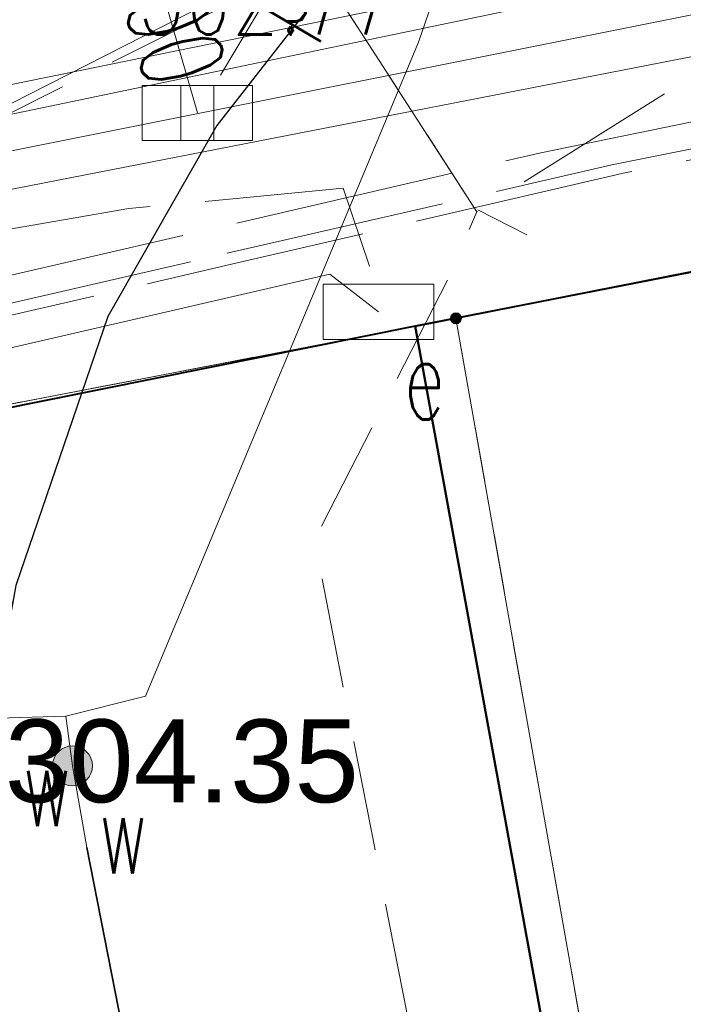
# Model space of a CAD drawing. Header units: metres. Extents: x 6567444 to 13135881, y 5574237 to 11149086.
# Tile 195 of 212: x 6567933 to 6567939, y 5574570 to 5574579. Entities that reach past the tile are written whole.
import ezdxf
from ezdxf.enums import TextEntityAlignment as Align

# ---------------------------------------------------------------- set-up
doc = ezdxf.new("R2010")
doc.units = ezdxf.units.M
for name, pattern in [('_MDCP$0$L_0_03', [1, 0.5, -0.5]), ('_MDCP$0$L_0_04', [1.5, 1, -0.5]), ('_MDCP$0$L_2_50', [2.5, 2, -0.5]), ('_MDCP$1$L_0_06', [2, 1.5, -0.5]), ('GE.I.6640.1.468.2024_MDCP_dodatkowe pomiary_12.03.2026$0$L_0_03', [1, 0.5, -0.5]), ('GE.I.6640.1.468.2024_MDCP_dodatkowe pomiary_12.03.2026$0$L_0_04', [1.5, 1, -0.5]), ('GE.I.6640.1.468.2024_MDCP_dodatkowe pomiary_12.03.2026$0$L_0_06', [2, 1.5, -0.5]), ('GE.I.6640.1.468.2024_MDCP_dodatkowe pomiary_12.03.2026$0$L_2_50', [2.5, 2, -0.5])]:
    doc.linetypes.add(name, pattern=pattern)
for name, color, linetype, lineweight in [('_MDCP$0$EGB_DzialkaEwidencyjna', 7, 'Continuous', 18), ('_MDCP$0$EGB_Klasouzytek', 92, 'Continuous', 18), ('_MDCP$0$EGB_KonturUzytkuGruntowego', 92, 'Continuous', 18), ('_MDCP$0$EGB_PunktGraniczny', 7, 'Continuous', 18), ('_MDCP$0$GES_PrzewodElektroenergetyczny', 1, 'Continuous', 18), ('_MDCP$0$GES_PrzewodElektroenergetyczny_Projektowany', 7, 'Continuous', 18), ('_MDCP$0$GES_PrzewodKanalizacyjny_Projektowany', 7, 'Continuous', 18), ('_MDCP$0$GES_PrzewodTelekomunikacyjny', 30, 'Continuous', 18), ('_MDCP$0$GES_Rzedna', 7, 'Continuous', 18), ('_MDCP$0$GES_UrzadzeniaSiecElektroenergetyczna_P', 7, 'Continuous', 18), ('_MDCP$0$GES_UrzadzeniaSiecKanalizacyjna_P', 7, 'Continuous', 18), ('_MDCP$0$GES_UrzadzeniaSiecWodociagowa_P', 7, 'Continuous', 18), ('_MDCP$0$GES_UrzadzeniaTowarzyszczaceLiniowe', 7, 'Continuous', 18), ('_MDCP$0$MP_LINIE_REGULAC', 135, 'Continuous', 40), ('_MDCP$0$OT_Budowle', 7, 'Continuous', 18), ('_MDCP$0$OT_Komunikacja', 7, 'Continuous', 18), ('_MDCP$0$OTRS', 7, 'Continuous', 13), ('_MDCP$0$OTRS_O', 7, 'Continuous', 20), ('_MDCP$1$GES_PrzewodKanalizacyjny', 36, 'Continuous', 18), ('_MDCP$1$GES_PrzewodWodociagowy', 5, 'Continuous', 18), ('GE.I.6640.1.468.2024_MDCP_dodatkowe pomiary_12.03.2026$0$EGB_DzialkaEwidencyjna', 7, 'Continuous', 18), ('GE.I.6640.1.468.2024_MDCP_dodatkowe pomiary_12.03.2026$0$EGB_Klasouzytek', 92, 'Continuous', 18), ('GE.I.6640.1.468.2024_MDCP_dodatkowe pomiary_12.03.2026$0$EGB_KonturUzytkuGruntowego', 92, 'Continuous', 18), ('GE.I.6640.1.468.2024_MDCP_dodatkowe pomiary_12.03.2026$0$EGB_PunktGraniczny', 7, 'Continuous', 18), ('GE.I.6640.1.468.2024_MDCP_dodatkowe pomiary_12.03.2026$0$GES_PrzewodElektroenergetyczny', 1, 'Continuous', 18), ('GE.I.6640.1.468.2024_MDCP_dodatkowe pomiary_12.03.2026$0$GES_PrzewodElektroenergetyczny_Projektowany', 7, 'Continuous', 18), ('GE.I.6640.1.468.2024_MDCP_dodatkowe pomiary_12.03.2026$0$GES_PrzewodKanalizacyjny', 36, 'Continuous', 18), ('GE.I.6640.1.468.2024_MDCP_dodatkowe pomiary_12.03.2026$0$GES_PrzewodKanalizacyjny_Projektowany', 7, 'Continuous', 18), ('GE.I.6640.1.468.2024_MDCP_dodatkowe pomiary_12.03.2026$0$GES_PrzewodTelekomunikacyjny', 30, 'Continuous', 18), ('GE.I.6640.1.468.2024_MDCP_dodatkowe pomiary_12.03.2026$0$GES_PrzewodWodociagowy', 5, 'Continuous', 18), ('GE.I.6640.1.468.2024_MDCP_dodatkowe pomiary_12.03.2026$0$GES_Rzedna', 7, 'Continuous', 18), ('GE.I.6640.1.468.2024_MDCP_dodatkowe pomiary_12.03.2026$0$GES_UrzadzeniaSiecElektroenergetyczna_P', 7, 'Continuous', 18), ('GE.I.6640.1.468.2024_MDCP_dodatkowe pomiary_12.03.2026$0$GES_UrzadzeniaSiecKanalizacyjna_P', 7, 'Continuous', 18), ('GE.I.6640.1.468.2024_MDCP_dodatkowe pomiary_12.03.2026$0$GES_UrzadzeniaSiecWodociagowa_P', 7, 'Continuous', 18), ('GE.I.6640.1.468.2024_MDCP_dodatkowe pomiary_12.03.2026$0$GES_UrzadzeniaTowarzyszczaceLiniowe', 7, 'Continuous', 18), ('GE.I.6640.1.468.2024_MDCP_dodatkowe pomiary_12.03.2026$0$MP_LINIE_REGULAC', 135, 'Continuous', 40), ('GE.I.6640.1.468.2024_MDCP_dodatkowe pomiary_12.03.2026$0$OT_Budowle', 7, 'Continuous', 18), ('GE.I.6640.1.468.2024_MDCP_dodatkowe pomiary_12.03.2026$0$OT_Komunikacja', 7, 'Continuous', 18), ('GE.I.6640.1.468.2024_MDCP_dodatkowe pomiary_12.03.2026$0$OTRS', 7, 'Continuous', 13), ('GE.I.6640.1.468.2024_MDCP_dodatkowe pomiary_12.03.2026$0$OTRS_O', 7, 'Continuous', 20)]:
    doc.layers.add(name, color=color, linetype=linetype, lineweight=lineweight)
doc.styles.add('_MDCP$0$BDOT', font='arial.ttf', dxfattribs={"width": 0.9})
doc.styles.add('_MDCP$0$STANDARD', font='simplex.shx')
doc.styles.add('GE.I.6640.1.468.2024_MDCP_dodatkowe pomiary_12.03.2026$0$BDOT', font='arial.ttf', dxfattribs={"width": 0.9})
doc.styles.add('GE.I.6640.1.468.2024_MDCP_dodatkowe pomiary_12.03.2026$0$STANDARD', font='simplex.shx')
doc.linetypes.add('_MDCP$0$MPSTO', pattern='A,5,[38,msgB.shx,S=0.1,R=180,X=0,Y=0],5', length=10)
doc.linetypes.add('GE.I.6640.1.468.2024_MDCP_dodatkowe pomiary_12.03.2026$0$MPSTO', pattern='A,5,[38,msgB.shx,S=0.1,R=180,X=0,Y=0],5', length=10)

# ---------------------------------------------------------------- blocks, each defined once
blk = doc.blocks.new('_MDCP$0$L_0_02_2')
at = {"color": 0}
blk.add_point((0, 0), dxfattribs=at)
blk = doc.blocks.new('_MDCP$0$L_0_02_1')
at = {"color": 0}
blk.add_point((0, 0), dxfattribs=at)
blk = doc.blocks.new('_MDCP$0$L_0_29_1')
at = {"color": 0, "linetype": 'Continuous', "lineweight": 13, "flags": 128}
blk.add_lwpolyline([(0, -0.5), (0, 0.5)], dxfattribs=at)
blk = doc.blocks.new('_MDCP$0$EGPG_N')
at = {"linetype": 'Continuous', "lineweight": 13}
blk.add_hatch(color=0, dxfattribs=at).paths.add_polyline_path([(0, -0.1, 1), (0, 0.1, 1)])
at = {"color": 0, "linetype": 'Continuous', "lineweight": 13}
blk.add_circle((0, 0), 0.1, dxfattribs=at)
blk = doc.blocks.new('_MDCP$0$other_SUES')
at = {"color": 0, "linetype": 'Continuous', "lineweight": 18, "flags": 128}
blk.add_lwpolyline([(1, 0.5), (1, -0.5), (-1, -0.5), (-1, 0.5)], close=True, dxfattribs=at)
blk = doc.blocks.new('_MDCP$0$other_SUKK')
at = {"color": 0, "linetype": 'Continuous', "lineweight": 18, "flags": 128}
blk.add_lwpolyline([(1, 0.5), (1, -0.5), (-1, -0.5), (-1, 0.5), (1, 0.5)], close=True, dxfattribs=at)
for points in [[(-0.3, 0.5), (-0.3, -0.5)], [(0.3, 0.5), (0.3, -0.5)]]:
    blk.add_lwpolyline(points, dxfattribs=at)
blk = doc.blocks.new('_MDCP$0$other_SUWW')
at = {"linetype": 'Continuous', "lineweight": 18}
blk.add_hatch(color=0, dxfattribs=at).paths.add_polyline_path([(0, -0.361, 1), (0, 0.361, 1)])
at = {"color": 0, "linetype": 'Continuous', "lineweight": 18}
blk.add_circle((0, 0), 0.361, dxfattribs=at)
blk = doc.blocks.new('_MDCP$0$OTRS')
at = {"layer": '_MDCP$0$OTRS', "color": 0, "lineweight": -3, "const_width": 0.09}
blk.add_lwpolyline([(-0.045, 0, 1), (0.045, 0, 1)], format="xyb", close=True, dxfattribs=at)
at = {"layer": '_MDCP$0$OTRS_O', "color": 0, "style": '_MDCP$0$BDOT'}
blk.add_attdef('RZEDNA', (0.514, 0.515), '', height=1.5, dxfattribs=at)
blk = doc.blocks.new('_MDCP')
at = {"layer": '_MDCP$0$EGB_DzialkaEwidencyjna', "linetype": 'CONTINUOUS', "lineweight": 18}
for p, q in [((6567944.0992, 5574577.571), (6567942.63, 5574577.28)), ((6567942.63, 5574577.28), (6567937.22, 5574576.21)), ((6567870.09, 5574563.29), (6567937.22, 5574576.21)), ((6567937.22, 5574576.21), (6567953.2, 5574485.85)), ((6567921.55, 5574569.11), (6567849.51, 5574552.26)), ((6567946.41, 5574443.1), (6567921.55, 5574569.11)), ((6567848.19, 5574557.83), (6567870.09, 5574563.29)), ((6567849.51, 5574552.26), (6567848.19, 5574557.83)), ((6567953.2, 5574485.85), (6567954.34, 5574479.4)), ((6567954.34, 5574479.4), (6567964.63, 5574421.22)), ((6567945.87, 5574426.93), (6567946.41, 5574443.1)), ((6567941.78, 5574411.28), (6567945.87, 5574426.93)), ((6567964.63, 5574421.22), (6567961.98, 5574385.01)), ((6567926.87, 5574389.48), (6567941.78, 5574411.28)), ((6567903.73, 5574376.76), (6567926.87, 5574389.48)), ((6567961.98, 5574385.01), (6567940.38, 5574379.35)), ((6567940.38, 5574379.35), (6567927.03, 5574350.99)), ((6567864.17, 5574367.81), (6567903.73, 5574376.76)), ((6567869.98, 5574345.11), (6567864.17, 5574367.81)), ((6567921.32, 5574359.06), (6567869.98, 5574345.11)), ((6567923.464, 5574348.631), (6567921.32, 5574359.06)), ((6567927.03, 5574350.99), (6567923.464, 5574348.631))]:
    blk.add_line(p, q, dxfattribs=at)
at = {"layer": '_MDCP$0$EGB_Klasouzytek', "lineweight": 18}
for points in [[(6567944.0992, 5574577.571), (6567942.63, 5574577.28), (6567937.22, 5574576.21), (6567870.09, 5574563.29), (6567848.19, 5574557.83)], [(6567922.9888, 5574350.9425), (6567921.32, 5574359.06), (6567869.98, 5574345.11), (6567864.17, 5574367.81), (6567903.73, 5574376.76), (6567926.87, 5574389.48), (6567941.78, 5574411.28), (6567945.87, 5574426.93), (6567946.41, 5574443.1), (6567921.55, 5574569.11), (6567849.51, 5574552.26), (6567848.19, 5574557.83), (6567870.09, 5574563.29), (6567937.22, 5574576.21)], [(6567937.22, 5574576.21), (6567953.2, 5574485.85), (6567954.34, 5574479.4), (6567964.63, 5574421.22), (6567961.98, 5574385.01), (6567940.38, 5574379.35), (6567928.5946, 5574354.3138)]]:
    blk.add_lwpolyline(points, dxfattribs=at)
at = {"layer": '_MDCP$0$EGB_KonturUzytkuGruntowego', "linetype": '_MDCP$0$L_0_03', "lineweight": 18}
for points in [[(6567944.0992, 5574577.571), (6567942.63, 5574577.28), (6567937.22, 5574576.21), (6567870.09, 5574563.29), (6567848.19, 5574557.83), (6567841.64, 5574556.2), (6567819.81, 5574551.02), (6567814.7, 5574549.3), (6567811.96, 5574548.85), (6567810.34, 5574548.58), (6567809.02, 5574546.47), (6567805.83, 5574540.63), (6567799.4957, 5574570.5017)], [(6567922.9888, 5574350.9425), (6567921.32, 5574359.06), (6567869.98, 5574345.11), (6567864.17, 5574367.81), (6567903.73, 5574376.76), (6567926.87, 5574389.48), (6567941.78, 5574411.28), (6567945.87, 5574426.93), (6567946.41, 5574443.1), (6567921.55, 5574569.11), (6567849.51, 5574552.26), (6567848.19, 5574557.83), (6567870.09, 5574563.29), (6567937.22, 5574576.21), (6567953.2, 5574485.85)]]:
    blk.add_lwpolyline(points, dxfattribs=at)
at = {"layer": '_MDCP$0$EGB_PunktGraniczny'}
blk.add_point((6567937.22, 5574576.21), dxfattribs=at)
at = {"layer": '_MDCP$0$GES_PrzewodElektroenergetyczny', "color": 1, "linetype": 'Continuous', "lineweight": 18}
for points in [[(6567943.5781, 5574580.4498), (6567880.22, 5574567.52), (6567879.71, 5574566.23), (6567878.836, 5574565.386), (6567873.65, 5574564.68), (6567858.185, 5574560.669)], [(6567943.5781, 5574580.4498), (6567880.22, 5574567.52), (6567879.71, 5574566.23), (6567878.836, 5574565.386), (6567873.65, 5574564.68), (6567858.185, 5574560.669)], [(6567838.664, 5574557.463), (6567839.429, 5574557.634), (6567846.812, 5574559.385), (6567851.645, 5574560.446), (6567868.123, 5574564.188), (6567878.034, 5574566.506), (6567891.189, 5574569.42), (6567902.264, 5574571.789), (6567930.529, 5574577.195), (6567943.6914, 5574579.8241)]]:
    blk.add_lwpolyline(points, dxfattribs=at)
at = {"layer": '_MDCP$0$GES_PrzewodElektroenergetyczny', "color": 1, "linetype": 'Continuous', "lineweight": 18, "flags": 128}
for points in [[(6567868.85, 5574563.254), (6567868.88, 5574563.73), (6567870.63, 5574564.11), (6567881.7, 5574566.09), (6567907.85, 5574570.96), (6567922.43, 5574574.08), (6567923.04, 5574574.68), (6567924.32, 5574574.08), (6567931.18, 5574575.48), (6567936.08, 5574576.61), (6567936.52, 5574576.27)], [(6567868.85, 5574563.254), (6567868.988, 5574563.738), (6567870.63, 5574564.11), (6567881.7, 5574566.09), (6567907.85, 5574570.96), (6567922.43, 5574574.08), (6567923.04, 5574574.68), (6567924.32, 5574574.08), (6567931.18, 5574575.48), (6567936.08, 5574576.61), (6567936.52, 5574576.27)]]:
    blk.add_lwpolyline(points, dxfattribs=at)
at = {"layer": '_MDCP$0$GES_PrzewodElektroenergetyczny_Projektowany', "color": 1, "linetype": '_MDCP$0$L_2_50', "lineweight": 18}
for points in [[(6567794.5965, 5574546.5714), (6567811.33, 5574550.87), (6567831.53, 5574554.27), (6567833.28, 5574552.46), (6567870.97, 5574561.28), (6567904.99, 5574569.24), (6567915.75, 5574572.57), (6567937.99, 5574577.71), (6567943.8577, 5574578.9053)], [(6567855.86, 5574555.8), (6567855.7, 5574557.45), (6567905.15, 5574569.02), (6567915.82, 5574572.33), (6567935.15, 5574576.8), (6567938.63, 5574577.6), (6567941.87, 5574578.25), (6567943.9022, 5574578.6592)]]:
    blk.add_lwpolyline(points, dxfattribs=at)
at = {"layer": '_MDCP$0$GES_PrzewodElektroenergetyczny_Projektowany', "color": 1, "linetype": '_MDCP$0$L_2_50', "lineweight": 18, "flags": 128}
for points in [[(6567855.96, 5574555.82), (6567855.81, 5574557.37), (6567905.33, 5574568.98), (6567915.89, 5574572.25), (6567935.19, 5574576.7), (6567938.76, 5574577.53), (6567941.68, 5574578.11), (6567941.78, 5574577.62)], [(6567870.5648, 5574563.351), (6567870.6465, 5574564.6292), (6567878.4747, 5574566.0161), (6567879.0264, 5574567.2433), (6567881.5566, 5574567.3722), (6567883.4058, 5574567.4955), (6567885.9022, 5574567.9578), (6567892.6517, 5574569.3446), (6567901.3428, 5574570.9781), (6567915.5506, 5574573.5669), (6567920.1736, 5574574.4299), (6567923.348, 5574574.7381), (6567925.6903, 5574575.7243), (6567934.2581, 5574577.2036), (6567936.1998, 5574577.3886), (6567936.5871, 5574576.24)]]:
    blk.add_lwpolyline(points, dxfattribs=at)
at = {"layer": '_MDCP$0$GES_PrzewodKanalizacyjny_Projektowany', "color": 36, "linetype": '_MDCP$1$L_0_06', "lineweight": 18}
blk.add_lwpolyline([(6567796.2655, 5574539.236), (6567832.48, 5574547.32), (6567854.13, 5574556.3), (6567878.83, 5574561.85), (6567921.59, 5574572.26), (6567938.88, 5574580.92), (6567943.3367, 5574581.7834)], dxfattribs=at)
at = {"layer": '_MDCP$0$GES_PrzewodKanalizacyjny_Projektowany', "color": 36, "linetype": '_MDCP$1$L_0_06', "lineweight": 18, "flags": 128}
blk.add_lwpolyline([(6567936.88, 5574581.42), (6567934.91, 5574578.11)], dxfattribs=at)
at = {"layer": '_MDCP$0$GES_PrzewodTelekomunikacyjny', "color": 30, "linetype": 'Continuous', "lineweight": 18}
for points in [[(6567943.617, 5574580.2347), (6567928.625, 5574577.107), (6567926.389, 5574577.084), (6567901.645, 5574572.089), (6567892.736, 5574570.263), (6567886.856, 5574570.805)], [(6567943.7607, 5574579.4411), (6567935.678, 5574577.863), (6567928.387, 5574576.441)]]:
    blk.add_lwpolyline(points, dxfattribs=at)
at = {"layer": '_MDCP$0$GES_UrzadzeniaTowarzyszczaceLiniowe', "color": 7, "linetype": 'Continuous', "lineweight": 35, "flags": 128}
blk.add_lwpolyline([(6567947.06, 5574504.26), (6567933.88, 5574571.42)], dxfattribs=at)
at = {"layer": '_MDCP$0$MP_LINIE_REGULAC', "linetype": 'Continuous'}
for points in [[(6567936.85, 5574576.14), (6567944.0992, 5574577.571)], [(6567936.85, 5574576.14), (6567822.725, 5574553.2001), (6567807.7579, 5574533.0409), (6567819.9606, 5574483.091), (6567828.3704, 5574448.208)], [(6567960.5261, 5574486.8245), (6567953.4077, 5574485.4151), (6567936.85, 5574576.14)]]:
    blk.add_lwpolyline(points, dxfattribs=at)
at = {"layer": '_MDCP$0$MP_LINIE_REGULAC', "linetype": '_MDCP$0$MPSTO', "flags": 128}
blk.add_lwpolyline([(6567944.1021, 5574577.5554), (6567936.85, 5574576.14), (6567953.4077, 5574485.4151), (6567960.5261, 5574486.8245)], dxfattribs=at)
at = {"layer": '_MDCP$0$OT_Komunikacja', "color": 7, "linetype": '_MDCP$1$L_0_06', "lineweight": 18}
blk.add_lwpolyline([(6567943.6806, 5574579.8836), (6567941.661, 5574579.48), (6567940.8, 5574579.31), (6567937.41, 5574577.176), (6567936.068, 5574579.252), (6567937.072, 5574580.324), (6567938.645, 5574581.53), (6567941.18, 5574583.103), (6567942.8736, 5574584.3417)], dxfattribs=at)
at = {"layer": '_MDCP$0$OT_Komunikacja', "color": 7, "linetype": 'Continuous', "lineweight": 25, "flags": 128}
blk.add_lwpolyline([(6567936.068, 5574579.252), (6567935.057, 5574577.956), (6567934.068, 5574576.226), (6567933.236, 5574573.791), (6567932.764, 5574571.191), (6567932.756, 5574569.563), (6567933.063, 5574567.551), (6567933.71, 5574564.114), (6567934.815, 5574558.216), (6567936.358, 5574550.643), (6567938.407, 5574540.21), (6567942.057, 5574521.84), (6567943.316, 5574515.523), (6567944.512, 5574509.474), (6567945.446, 5574504.726), (6567945.949, 5574502.072), (6567947.25, 5574495.506), (6567948.058, 5574491.426), (6567948.891, 5574487.158), (6567952.865, 5574468.02), (6567953.982, 5574463.046), (6567954.618, 5574460.152), (6567955.717, 5574455.051), (6567956.455, 5574450.647)], dxfattribs=at)
at = {"layer": '_MDCP$0$OT_Komunikacja', "color": 7, "linetype": '_MDCP$0$L_0_04', "lineweight": 18, "flags": 128}
blk.add_lwpolyline([(6567932.764, 5574571.191), (6567933.236, 5574573.791), (6567934.068, 5574576.226), (6567935.057, 5574577.956), (6567936.068, 5574579.252), (6567937.41, 5574577.176), (6567937.165, 5574576.599), (6567935.94, 5574574.207), (6567937.598, 5574565.706), (6567949.198, 5574505.377), (6567949.626, 5574503.011), (6567950.592, 5574497.882), (6567953.228, 5574484.471), (6567950.887, 5574485.819), (6567934.801, 5574567.894), (6567933.063, 5574567.551), (6567932.756, 5574569.563)], close=True, dxfattribs=at)
at = {"layer": '_MDCP$1$GES_PrzewodKanalizacyjny', "color": 36, "linetype": 'Continuous', "lineweight": 18, "flags": 128}
for points in [[(6567934.15, 5574580.6), (6567934.88, 5574578.07)], [(6567936.26, 5574579.72), (6567921.631, 5574572.271)]]:
    blk.add_lwpolyline(points, dxfattribs=at)
at = {"layer": '_MDCP$1$GES_PrzewodWodociagowy', "color": 5, "linetype": 'Continuous', "lineweight": 18}
for points in [[(6567933.69, 5574572.61), (6567934.41, 5574572.79), (6567936.88, 5574578.71), (6567937.18, 5574579.58), (6567941.41, 5574580.35), (6567943.5239, 5574580.7494)], [(6567933.69, 5574572.61), (6567933.06, 5574572.59), (6567924.48, 5574571.48), (6567923.42, 5574572.32), (6567920.04, 5574574.98), (6567915.01, 5574574.28), (6567879.77, 5574567.11), (6567879.07, 5574566.99), (6567878.14, 5574565.37), (6567860.87, 5574560.66), (6567855.39, 5574559.03), (6567839.4, 5574555.34), (6567836.94, 5574551.59), (6567834.92, 5574548.08), (6567832.61, 5574544.04), (6567830.53, 5574540.71), (6567827.89, 5574537.03), (6567830.01, 5574517.51), (6567828.46, 5574517.24), (6567802.5879, 5574511.4492)]]:
    blk.add_lwpolyline(points, dxfattribs=at)
at = {"layer": '_MDCP$1$GES_PrzewodWodociagowy', "color": 5, "linetype": 'Continuous', "lineweight": 18, "flags": 128}
blk.add_lwpolyline([(6567948.28, 5574498.02), (6567947.06, 5574504.26), (6567933.88, 5574571.42), (6567933.75, 5574572.16), (6567933.69, 5574572.61)], dxfattribs=at)
at = {"layer": '_MDCP$0$EGB_DzialkaEwidencyjna', "linetype": 'Continuous', "xscale": 0.5, "yscale": 0.5, "zscale": 0.5}
for name, rotation in [('_MDCP$0$L_0_02_2', 190.89), ('_MDCP$0$L_0_02_1', 280.0299999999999), ('_MDCP$0$L_0_02_2', 11.19), ('_MDCP$0$L_0_02_1', 190.89)]:
    blk.add_blockref(name, (6567937.22, 5574576.21), dxfattribs=dict(at, rotation=rotation))
at = {"layer": '_MDCP$0$EGB_PunktGraniczny', "linetype": 'Continuous', "xscale": 0.5, "yscale": 0.5, "zscale": 0.5}
blk.add_blockref('_MDCP$0$EGPG_N', (6567937.22, 5574576.21), dxfattribs=at)
at = {"layer": '_MDCP$0$GES_UrzadzeniaSiecElektroenergetyczna_P', "color": 1, "linetype": 'Continuous', "xscale": 0.5, "yscale": 0.5, "zscale": 0.5}
blk.add_blockref('_MDCP$0$other_SUES', (6567936.52, 5574576.27), dxfattribs=at)
at = {"layer": '_MDCP$0$GES_UrzadzeniaSiecKanalizacyjna_P', "color": 36, "linetype": 'Continuous', "xscale": 0.5, "yscale": 0.5, "zscale": 0.5}
blk.add_blockref('_MDCP$0$other_SUKK', (6567934.88, 5574578.07), dxfattribs=at)
at = {"layer": '_MDCP$0$GES_UrzadzeniaSiecWodociagowa_P', "color": 5, "linetype": 'Continuous', "xscale": 0.5, "yscale": 0.5, "zscale": 0.5}
blk.add_blockref('_MDCP$0$other_SUWW', (6567933.75, 5574572.16), dxfattribs=at)
at = {"layer": '_MDCP$0$OT_Budowle', "color": 7, "linetype": 'Continuous', "xscale": 0.5, "yscale": 0.5, "zscale": 0.5, "rotation": 242.92}
blk.add_blockref('_MDCP$0$L_0_29_1', (6567937.64, 5574577.08), dxfattribs=at)
at = {"layer": '_MDCP$0$OTRS', "xscale": 0.5, "yscale": 0.5, "zscale": 0.5}
blk.add_blockref('_MDCP$0$OTRS', (6567932.88, 5574571.572, 304.349), dxfattribs=at).add_auto_attribs({'RZEDNA': '304.35'})
at = {"layer": '_MDCP$0$GES_PrzewodKanalizacyjny_Projektowany', "color": 36, "lineweight": 15, "style": '_MDCP$0$STANDARD', "width": 0.66}
blk.add_text('proj.k', height=0.75, rotation=-300.8, dxfattribs=at).set_placement((6567935.895, 5574579.765), align=Align.MIDDLE_CENTER)
at = {"layer": '_MDCP$0$GES_Rzedna', "color": 36, "lineweight": 15, "style": '_MDCP$0$STANDARD', "width": 0.66}
blk.add_text('302.77', height=0.75, rotation=-360, dxfattribs=at).set_placement((6567934.345, 5574579.53), align=Align.TOP_LEFT)
at = {"layer": '_MDCP$0$GES_UrzadzeniaSiecElektroenergetyczna_P', "color": 1, "lineweight": 15, "style": '_MDCP$0$STANDARD', "width": 0.66}
blk.add_text('e', height=0.75, rotation=-360, dxfattribs=at).set_placement((6567936.745, 5574576.045), align=Align.TOP_LEFT)
at = {"layer": '_MDCP$0$GES_UrzadzeniaSiecWodociagowa_P', "color": 5, "lineweight": 15, "style": '_MDCP$0$STANDARD', "width": 0.66}
for p in [(6567933.285, 5574572.365), (6567933.975, 5574571.935)]:
    blk.add_text('w', height=0.75, rotation=-360, dxfattribs=at).set_placement(p, align=Align.TOP_LEFT)
at = {"layer": '_MDCP$1$GES_PrzewodKanalizacyjny', "color": 36, "lineweight": 15, "style": '_MDCP$0$STANDARD', "width": 0.66}
blk.add_text('kd200', height=0.75, rotation=-73.9, dxfattribs=at).set_placement((6567934.515, 5574579.335), align=Align.MIDDLE_CENTER)
blk = doc.blocks.new('GE.I.6640.1.468.2024_MDCP_dodatkowe pomiary_12.03.2026$0$L_0_02_2')
at = {"color": 0}
blk.add_point((0, 0), dxfattribs=at)
blk = doc.blocks.new('GE.I.6640.1.468.2024_MDCP_dodatkowe pomiary_12.03.2026$0$L_0_02_1')
at = {"color": 0}
blk.add_point((0, 0), dxfattribs=at)
blk = doc.blocks.new('GE.I.6640.1.468.2024_MDCP_dodatkowe pomiary_12.03.2026$0$L_0_29_1')
at = {"color": 0, "linetype": 'Continuous', "lineweight": 13, "flags": 128}
blk.add_lwpolyline([(0, -0.5), (0, 0.5)], dxfattribs=at)
blk = doc.blocks.new('GE.I.6640.1.468.2024_MDCP_dodatkowe pomiary_12.03.2026$0$EGPG_N')
at = {"linetype": 'Continuous', "lineweight": 13}
blk.add_hatch(color=0, dxfattribs=at).paths.add_polyline_path([(0, -0.1, 1), (0, 0.1, 1)])
at = {"color": 0, "linetype": 'Continuous', "lineweight": 13}
blk.add_circle((0, 0), 0.1, dxfattribs=at)
blk = doc.blocks.new('GE.I.6640.1.468.2024_MDCP_dodatkowe pomiary_12.03.2026$0$other_SUES')
at = {"color": 0, "linetype": 'Continuous', "lineweight": 18, "flags": 128}
blk.add_lwpolyline([(1, 0.5), (1, -0.5), (-1, -0.5), (-1, 0.5)], close=True, dxfattribs=at)
blk = doc.blocks.new('GE.I.6640.1.468.2024_MDCP_dodatkowe pomiary_12.03.2026$0$other_SUKK')
at = {"color": 0, "linetype": 'Continuous', "lineweight": 18, "flags": 128}
blk.add_lwpolyline([(1, 0.5), (1, -0.5), (-1, -0.5), (-1, 0.5), (1, 0.5)], close=True, dxfattribs=at)
for points in [[(-0.3, 0.5), (-0.3, -0.5)], [(0.3, 0.5), (0.3, -0.5)]]:
    blk.add_lwpolyline(points, dxfattribs=at)
blk = doc.blocks.new('GE.I.6640.1.468.2024_MDCP_dodatkowe pomiary_12.03.2026$0$other_SUWW')
at = {"linetype": 'Continuous', "lineweight": 18}
blk.add_hatch(color=0, dxfattribs=at).paths.add_polyline_path([(0, -0.361, 1), (0, 0.361, 1)])
at = {"color": 0, "linetype": 'Continuous', "lineweight": 18}
blk.add_circle((0, 0), 0.361, dxfattribs=at)
blk = doc.blocks.new('GE.I.6640.1.468.2024_MDCP_dodatkowe pomiary_12.03.2026$0$OTRS')
at = {"layer": 'GE.I.6640.1.468.2024_MDCP_dodatkowe pomiary_12.03.2026$0$OTRS', "color": 0, "lineweight": -3, "const_width": 0.09}
blk.add_lwpolyline([(-0.045, 0, 1), (0.045, 0, 1)], format="xyb", close=True, dxfattribs=at)
at = {"layer": 'GE.I.6640.1.468.2024_MDCP_dodatkowe pomiary_12.03.2026$0$OTRS_O', "color": 0, "style": 'GE.I.6640.1.468.2024_MDCP_dodatkowe pomiary_12.03.2026$0$BDOT'}
blk.add_attdef('RZEDNA', (0.514, 0.515), '', height=1.5, dxfattribs=at)
blk = doc.blocks.new('GE.I.6640.1.468.2024_MDCP_dodatkowe pomiary_12.03.2026')
at = {"layer": 'GE.I.6640.1.468.2024_MDCP_dodatkowe pomiary_12.03.2026$0$EGB_DzialkaEwidencyjna', "linetype": 'CONTINUOUS', "lineweight": 18}
for p, q in [((6567944.0992, 5574577.571), (6567942.63, 5574577.28)), ((6567942.63, 5574577.28), (6567937.22, 5574576.21)), ((6567870.09, 5574563.29), (6567937.22, 5574576.21)), ((6567937.22, 5574576.21), (6567953.2, 5574485.85)), ((6567921.55, 5574569.11), (6567849.51, 5574552.26)), ((6567946.41, 5574443.1), (6567921.55, 5574569.11)), ((6567848.19, 5574557.83), (6567870.09, 5574563.29)), ((6567849.51, 5574552.26), (6567848.19, 5574557.83)), ((6567953.2, 5574485.85), (6567954.34, 5574479.4)), ((6567954.34, 5574479.4), (6567964.63, 5574421.22)), ((6567945.87, 5574426.93), (6567946.41, 5574443.1)), ((6567941.78, 5574411.28), (6567945.87, 5574426.93)), ((6567964.63, 5574421.22), (6567961.98, 5574385.01)), ((6567926.87, 5574389.48), (6567941.78, 5574411.28)), ((6567903.73, 5574376.76), (6567926.87, 5574389.48)), ((6567961.98, 5574385.01), (6567940.38, 5574379.35)), ((6567940.38, 5574379.35), (6567927.03, 5574350.99)), ((6567864.17, 5574367.81), (6567903.73, 5574376.76)), ((6567869.98, 5574345.11), (6567864.17, 5574367.81)), ((6567921.32, 5574359.06), (6567869.98, 5574345.11)), ((6567923.464, 5574348.631), (6567921.32, 5574359.06)), ((6567927.03, 5574350.99), (6567923.464, 5574348.631))]:
    blk.add_line(p, q, dxfattribs=at)
at = {"layer": 'GE.I.6640.1.468.2024_MDCP_dodatkowe pomiary_12.03.2026$0$EGB_Klasouzytek', "lineweight": 18}
for points in [[(6567944.0992, 5574577.571), (6567942.63, 5574577.28), (6567937.22, 5574576.21), (6567870.09, 5574563.29), (6567848.19, 5574557.83)], [(6567922.9888, 5574350.9425), (6567921.32, 5574359.06), (6567869.98, 5574345.11), (6567864.17, 5574367.81), (6567903.73, 5574376.76), (6567926.87, 5574389.48), (6567941.78, 5574411.28), (6567945.87, 5574426.93), (6567946.41, 5574443.1), (6567921.55, 5574569.11), (6567849.51, 5574552.26), (6567848.19, 5574557.83), (6567870.09, 5574563.29), (6567937.22, 5574576.21)], [(6567937.22, 5574576.21), (6567953.2, 5574485.85), (6567954.34, 5574479.4), (6567964.63, 5574421.22), (6567961.98, 5574385.01), (6567940.38, 5574379.35), (6567928.5946, 5574354.3138)]]:
    blk.add_lwpolyline(points, dxfattribs=at)
at = {"layer": 'GE.I.6640.1.468.2024_MDCP_dodatkowe pomiary_12.03.2026$0$EGB_KonturUzytkuGruntowego', "linetype": 'GE.I.6640.1.468.2024_MDCP_dodatkowe pomiary_12.03.2026$0$L_0_03', "lineweight": 18}
for points in [[(6567944.0992, 5574577.571), (6567942.63, 5574577.28), (6567937.22, 5574576.21), (6567870.09, 5574563.29), (6567848.19, 5574557.83), (6567841.64, 5574556.2), (6567819.81, 5574551.02), (6567814.7, 5574549.3), (6567811.96, 5574548.85), (6567810.34, 5574548.58), (6567809.02, 5574546.47), (6567805.83, 5574540.63), (6567799.4957, 5574570.5017)], [(6567922.9888, 5574350.9425), (6567921.32, 5574359.06), (6567869.98, 5574345.11), (6567864.17, 5574367.81), (6567903.73, 5574376.76), (6567926.87, 5574389.48), (6567941.78, 5574411.28), (6567945.87, 5574426.93), (6567946.41, 5574443.1), (6567921.55, 5574569.11), (6567849.51, 5574552.26), (6567848.19, 5574557.83), (6567870.09, 5574563.29), (6567937.22, 5574576.21), (6567953.2, 5574485.85)]]:
    blk.add_lwpolyline(points, dxfattribs=at)
at = {"layer": 'GE.I.6640.1.468.2024_MDCP_dodatkowe pomiary_12.03.2026$0$EGB_PunktGraniczny'}
blk.add_point((6567937.22, 5574576.21), dxfattribs=at)
at = {"layer": 'GE.I.6640.1.468.2024_MDCP_dodatkowe pomiary_12.03.2026$0$GES_PrzewodElektroenergetyczny', "color": 1, "linetype": 'Continuous', "lineweight": 18}
for points in [[(6567943.5781, 5574580.4498), (6567880.22, 5574567.52), (6567879.71, 5574566.23), (6567878.836, 5574565.386), (6567873.65, 5574564.68), (6567858.185, 5574560.669)], [(6567943.5781, 5574580.4498), (6567880.22, 5574567.52), (6567879.71, 5574566.23), (6567878.836, 5574565.386), (6567873.65, 5574564.68), (6567858.185, 5574560.669)], [(6567838.664, 5574557.463), (6567839.429, 5574557.634), (6567846.812, 5574559.385), (6567851.645, 5574560.446), (6567868.123, 5574564.188), (6567878.034, 5574566.506), (6567891.189, 5574569.42), (6567902.264, 5574571.789), (6567930.529, 5574577.195), (6567943.6914, 5574579.8241)]]:
    blk.add_lwpolyline(points, dxfattribs=at)
at = {"layer": 'GE.I.6640.1.468.2024_MDCP_dodatkowe pomiary_12.03.2026$0$GES_PrzewodElektroenergetyczny', "color": 1, "linetype": 'Continuous', "lineweight": 18, "flags": 128}
for points in [[(6567868.85, 5574563.254), (6567868.88, 5574563.73), (6567870.63, 5574564.11), (6567881.7, 5574566.09), (6567907.85, 5574570.96), (6567922.43, 5574574.08), (6567923.04, 5574574.68), (6567924.32, 5574574.08), (6567931.18, 5574575.48), (6567936.08, 5574576.61), (6567936.52, 5574576.27)], [(6567868.85, 5574563.254), (6567868.988, 5574563.738), (6567870.63, 5574564.11), (6567881.7, 5574566.09), (6567907.85, 5574570.96), (6567922.43, 5574574.08), (6567923.04, 5574574.68), (6567924.32, 5574574.08), (6567931.18, 5574575.48), (6567936.08, 5574576.61), (6567936.52, 5574576.27)]]:
    blk.add_lwpolyline(points, dxfattribs=at)
at = {"layer": 'GE.I.6640.1.468.2024_MDCP_dodatkowe pomiary_12.03.2026$0$GES_PrzewodElektroenergetyczny_Projektowany', "color": 1, "linetype": 'GE.I.6640.1.468.2024_MDCP_dodatkowe pomiary_12.03.2026$0$L_2_50', "lineweight": 18}
for points in [[(6567794.5965, 5574546.5714), (6567811.33, 5574550.87), (6567831.53, 5574554.27), (6567833.28, 5574552.46), (6567870.97, 5574561.28), (6567904.99, 5574569.24), (6567915.75, 5574572.57), (6567937.99, 5574577.71), (6567943.8577, 5574578.9053)], [(6567855.86, 5574555.8), (6567855.7, 5574557.45), (6567905.15, 5574569.02), (6567915.82, 5574572.33), (6567935.15, 5574576.8), (6567938.63, 5574577.6), (6567941.87, 5574578.25), (6567943.9022, 5574578.6592)]]:
    blk.add_lwpolyline(points, dxfattribs=at)
at = {"layer": 'GE.I.6640.1.468.2024_MDCP_dodatkowe pomiary_12.03.2026$0$GES_PrzewodElektroenergetyczny_Projektowany', "color": 1, "linetype": 'GE.I.6640.1.468.2024_MDCP_dodatkowe pomiary_12.03.2026$0$L_2_50', "lineweight": 18, "flags": 128}
for points in [[(6567855.96, 5574555.82), (6567855.81, 5574557.37), (6567905.33, 5574568.98), (6567915.89, 5574572.25), (6567935.19, 5574576.7), (6567938.76, 5574577.53), (6567941.68, 5574578.11), (6567941.78, 5574577.62)], [(6567870.5648, 5574563.351), (6567870.6465, 5574564.6292), (6567878.4747, 5574566.0161), (6567879.0264, 5574567.2433), (6567881.5566, 5574567.3722), (6567883.4058, 5574567.4955), (6567885.9022, 5574567.9578), (6567892.6517, 5574569.3446), (6567901.3428, 5574570.9781), (6567915.5506, 5574573.5669), (6567920.1736, 5574574.4299), (6567923.348, 5574574.7381), (6567925.6903, 5574575.7243), (6567934.2581, 5574577.2036), (6567936.1998, 5574577.3886), (6567936.5871, 5574576.24)]]:
    blk.add_lwpolyline(points, dxfattribs=at)
at = {"layer": 'GE.I.6640.1.468.2024_MDCP_dodatkowe pomiary_12.03.2026$0$GES_PrzewodKanalizacyjny', "color": 36, "linetype": 'Continuous', "lineweight": 18, "flags": 128}
for points in [[(6567934.15, 5574580.6), (6567934.88, 5574578.07)], [(6567936.26, 5574579.72), (6567921.631, 5574572.271)]]:
    blk.add_lwpolyline(points, dxfattribs=at)
at = {"layer": 'GE.I.6640.1.468.2024_MDCP_dodatkowe pomiary_12.03.2026$0$GES_PrzewodKanalizacyjny_Projektowany', "color": 36, "linetype": 'GE.I.6640.1.468.2024_MDCP_dodatkowe pomiary_12.03.2026$0$L_0_06', "lineweight": 18}
blk.add_lwpolyline([(6567796.2655, 5574539.236), (6567832.48, 5574547.32), (6567854.13, 5574556.3), (6567878.83, 5574561.85), (6567921.59, 5574572.26), (6567938.88, 5574580.92), (6567943.3367, 5574581.7834)], dxfattribs=at)
at = {"layer": 'GE.I.6640.1.468.2024_MDCP_dodatkowe pomiary_12.03.2026$0$GES_PrzewodKanalizacyjny_Projektowany', "color": 36, "linetype": 'GE.I.6640.1.468.2024_MDCP_dodatkowe pomiary_12.03.2026$0$L_0_06', "lineweight": 18, "flags": 128}
blk.add_lwpolyline([(6567936.88, 5574581.42), (6567934.91, 5574578.11)], dxfattribs=at)
at = {"layer": 'GE.I.6640.1.468.2024_MDCP_dodatkowe pomiary_12.03.2026$0$GES_PrzewodTelekomunikacyjny', "color": 30, "linetype": 'Continuous', "lineweight": 18}
for points in [[(6567943.617, 5574580.2347), (6567928.625, 5574577.107), (6567926.389, 5574577.084), (6567901.645, 5574572.089), (6567892.736, 5574570.263), (6567886.856, 5574570.805)], [(6567943.7607, 5574579.4411), (6567935.678, 5574577.863), (6567928.387, 5574576.441)]]:
    blk.add_lwpolyline(points, dxfattribs=at)
at = {"layer": 'GE.I.6640.1.468.2024_MDCP_dodatkowe pomiary_12.03.2026$0$GES_PrzewodWodociagowy', "color": 5, "linetype": 'Continuous', "lineweight": 18}
for points in [[(6567933.69, 5574572.61), (6567934.41, 5574572.79), (6567936.88, 5574578.71), (6567937.18, 5574579.58), (6567941.41, 5574580.35), (6567943.5239, 5574580.7494)], [(6567933.69, 5574572.61), (6567933.06, 5574572.59), (6567924.48, 5574571.48), (6567923.42, 5574572.32), (6567920.04, 5574574.98), (6567915.01, 5574574.28), (6567879.77, 5574567.11), (6567879.07, 5574566.99), (6567878.14, 5574565.37), (6567860.87, 5574560.66), (6567855.39, 5574559.03), (6567839.4, 5574555.34), (6567836.94, 5574551.59), (6567834.92, 5574548.08), (6567832.61, 5574544.04), (6567830.53, 5574540.71), (6567827.89, 5574537.03), (6567830.01, 5574517.51), (6567828.46, 5574517.24), (6567802.5879, 5574511.4492)]]:
    blk.add_lwpolyline(points, dxfattribs=at)
at = {"layer": 'GE.I.6640.1.468.2024_MDCP_dodatkowe pomiary_12.03.2026$0$GES_PrzewodWodociagowy', "color": 5, "linetype": 'Continuous', "lineweight": 18, "flags": 128}
blk.add_lwpolyline([(6567948.28, 5574498.02), (6567947.06, 5574504.26), (6567933.88, 5574571.42), (6567933.75, 5574572.16), (6567933.69, 5574572.61)], dxfattribs=at)
at = {"layer": 'GE.I.6640.1.468.2024_MDCP_dodatkowe pomiary_12.03.2026$0$GES_UrzadzeniaTowarzyszczaceLiniowe', "color": 7, "linetype": 'Continuous', "lineweight": 35, "flags": 128}
blk.add_lwpolyline([(6567947.06, 5574504.26), (6567933.88, 5574571.42)], dxfattribs=at)
at = {"layer": 'GE.I.6640.1.468.2024_MDCP_dodatkowe pomiary_12.03.2026$0$MP_LINIE_REGULAC', "linetype": 'Continuous'}
for points in [[(6567936.85, 5574576.14), (6567944.0992, 5574577.571)], [(6567936.85, 5574576.14), (6567822.725, 5574553.2001), (6567807.7579, 5574533.0409), (6567819.9606, 5574483.091), (6567828.3704, 5574448.208)], [(6567960.5261, 5574486.8245), (6567953.4077, 5574485.4151), (6567936.85, 5574576.14)]]:
    blk.add_lwpolyline(points, dxfattribs=at)
at = {"layer": 'GE.I.6640.1.468.2024_MDCP_dodatkowe pomiary_12.03.2026$0$MP_LINIE_REGULAC', "linetype": 'GE.I.6640.1.468.2024_MDCP_dodatkowe pomiary_12.03.2026$0$MPSTO', "flags": 128}
blk.add_lwpolyline([(6567944.1021, 5574577.5554), (6567936.85, 5574576.14), (6567953.4077, 5574485.4151), (6567960.5261, 5574486.8245)], dxfattribs=at)
at = {"layer": 'GE.I.6640.1.468.2024_MDCP_dodatkowe pomiary_12.03.2026$0$OT_Komunikacja', "color": 7, "linetype": 'GE.I.6640.1.468.2024_MDCP_dodatkowe pomiary_12.03.2026$0$L_0_06', "lineweight": 18}
blk.add_lwpolyline([(6567943.6806, 5574579.8836), (6567941.661, 5574579.48), (6567940.8, 5574579.31), (6567937.41, 5574577.176), (6567936.068, 5574579.252), (6567937.072, 5574580.324), (6567938.645, 5574581.53), (6567941.18, 5574583.103), (6567942.8736, 5574584.3417)], dxfattribs=at)
at = {"layer": 'GE.I.6640.1.468.2024_MDCP_dodatkowe pomiary_12.03.2026$0$OT_Komunikacja', "color": 7, "linetype": 'Continuous', "lineweight": 25, "flags": 128}
blk.add_lwpolyline([(6567936.068, 5574579.252), (6567935.057, 5574577.956), (6567934.068, 5574576.226), (6567933.236, 5574573.791), (6567932.764, 5574571.191), (6567932.756, 5574569.563), (6567933.063, 5574567.551), (6567933.71, 5574564.114), (6567934.815, 5574558.216), (6567936.358, 5574550.643), (6567938.407, 5574540.21), (6567942.057, 5574521.84), (6567943.316, 5574515.523), (6567944.512, 5574509.474), (6567945.446, 5574504.726), (6567945.949, 5574502.072), (6567947.25, 5574495.506), (6567948.058, 5574491.426), (6567948.891, 5574487.158), (6567952.865, 5574468.02), (6567953.982, 5574463.046), (6567954.618, 5574460.152), (6567955.717, 5574455.051), (6567956.455, 5574450.647)], dxfattribs=at)
at = {"layer": 'GE.I.6640.1.468.2024_MDCP_dodatkowe pomiary_12.03.2026$0$OT_Komunikacja', "color": 7, "linetype": 'GE.I.6640.1.468.2024_MDCP_dodatkowe pomiary_12.03.2026$0$L_0_04', "lineweight": 18, "flags": 128}
blk.add_lwpolyline([(6567932.764, 5574571.191), (6567933.236, 5574573.791), (6567934.068, 5574576.226), (6567935.057, 5574577.956), (6567936.068, 5574579.252), (6567937.41, 5574577.176), (6567937.165, 5574576.599), (6567935.94, 5574574.207), (6567937.598, 5574565.706), (6567949.198, 5574505.377), (6567949.626, 5574503.011), (6567950.592, 5574497.882), (6567953.228, 5574484.471), (6567950.887, 5574485.819), (6567934.801, 5574567.894), (6567933.063, 5574567.551), (6567932.756, 5574569.563)], close=True, dxfattribs=at)
at = {"layer": 'GE.I.6640.1.468.2024_MDCP_dodatkowe pomiary_12.03.2026$0$EGB_DzialkaEwidencyjna', "linetype": 'Continuous', "xscale": 0.5, "yscale": 0.5, "zscale": 0.5}
for name, rotation in [('GE.I.6640.1.468.2024_MDCP_dodatkowe pomiary_12.03.2026$0$L_0_02_2', 190.89), ('GE.I.6640.1.468.2024_MDCP_dodatkowe pomiary_12.03.2026$0$L_0_02_1', 280.0299999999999), ('GE.I.6640.1.468.2024_MDCP_dodatkowe pomiary_12.03.2026$0$L_0_02_2', 11.19), ('GE.I.6640.1.468.2024_MDCP_dodatkowe pomiary_12.03.2026$0$L_0_02_1', 190.89)]:
    blk.add_blockref(name, (6567937.22, 5574576.21), dxfattribs=dict(at, rotation=rotation))
at = {"layer": 'GE.I.6640.1.468.2024_MDCP_dodatkowe pomiary_12.03.2026$0$EGB_PunktGraniczny', "linetype": 'Continuous', "xscale": 0.5, "yscale": 0.5, "zscale": 0.5}
blk.add_blockref('GE.I.6640.1.468.2024_MDCP_dodatkowe pomiary_12.03.2026$0$EGPG_N', (6567937.22, 5574576.21), dxfattribs=at)
at = {"layer": 'GE.I.6640.1.468.2024_MDCP_dodatkowe pomiary_12.03.2026$0$GES_UrzadzeniaSiecElektroenergetyczna_P', "color": 1, "linetype": 'Continuous', "xscale": 0.5, "yscale": 0.5, "zscale": 0.5}
blk.add_blockref('GE.I.6640.1.468.2024_MDCP_dodatkowe pomiary_12.03.2026$0$other_SUES', (6567936.52, 5574576.27), dxfattribs=at)
at = {"layer": 'GE.I.6640.1.468.2024_MDCP_dodatkowe pomiary_12.03.2026$0$GES_UrzadzeniaSiecKanalizacyjna_P', "color": 36, "linetype": 'Continuous', "xscale": 0.5, "yscale": 0.5, "zscale": 0.5}
blk.add_blockref('GE.I.6640.1.468.2024_MDCP_dodatkowe pomiary_12.03.2026$0$other_SUKK', (6567934.88, 5574578.07), dxfattribs=at)
at = {"layer": 'GE.I.6640.1.468.2024_MDCP_dodatkowe pomiary_12.03.2026$0$GES_UrzadzeniaSiecWodociagowa_P', "color": 5, "linetype": 'Continuous', "xscale": 0.5, "yscale": 0.5, "zscale": 0.5}
blk.add_blockref('GE.I.6640.1.468.2024_MDCP_dodatkowe pomiary_12.03.2026$0$other_SUWW', (6567933.75, 5574572.16), dxfattribs=at)
at = {"layer": 'GE.I.6640.1.468.2024_MDCP_dodatkowe pomiary_12.03.2026$0$OT_Budowle', "color": 7, "linetype": 'Continuous', "xscale": 0.5, "yscale": 0.5, "zscale": 0.5, "rotation": 242.92}
blk.add_blockref('GE.I.6640.1.468.2024_MDCP_dodatkowe pomiary_12.03.2026$0$L_0_29_1', (6567937.64, 5574577.08), dxfattribs=at)
at = {"layer": 'GE.I.6640.1.468.2024_MDCP_dodatkowe pomiary_12.03.2026$0$OTRS', "xscale": 0.5, "yscale": 0.5, "zscale": 0.5}
blk.add_blockref('GE.I.6640.1.468.2024_MDCP_dodatkowe pomiary_12.03.2026$0$OTRS', (6567932.88, 5574571.572, 304.349), dxfattribs=at).add_auto_attribs({'RZEDNA': '304.35'})
at = {"layer": 'GE.I.6640.1.468.2024_MDCP_dodatkowe pomiary_12.03.2026$0$GES_PrzewodKanalizacyjny', "color": 36, "lineweight": 15, "style": 'GE.I.6640.1.468.2024_MDCP_dodatkowe pomiary_12.03.2026$0$STANDARD', "width": 0.66}
blk.add_text('kd200', height=0.75, rotation=-73.9, dxfattribs=at).set_placement((6567934.515, 5574579.335), align=Align.MIDDLE_CENTER)
at = {"layer": 'GE.I.6640.1.468.2024_MDCP_dodatkowe pomiary_12.03.2026$0$GES_PrzewodKanalizacyjny_Projektowany', "color": 36, "lineweight": 15, "style": 'GE.I.6640.1.468.2024_MDCP_dodatkowe pomiary_12.03.2026$0$STANDARD', "width": 0.66}
blk.add_text('proj.k', height=0.75, rotation=-300.8, dxfattribs=at).set_placement((6567935.895, 5574579.765), align=Align.MIDDLE_CENTER)
at = {"layer": 'GE.I.6640.1.468.2024_MDCP_dodatkowe pomiary_12.03.2026$0$GES_Rzedna', "color": 36, "lineweight": 15, "style": 'GE.I.6640.1.468.2024_MDCP_dodatkowe pomiary_12.03.2026$0$STANDARD', "width": 0.66}
blk.add_text('302.77', height=0.75, rotation=-360, dxfattribs=at).set_placement((6567934.345, 5574579.53), align=Align.TOP_LEFT)
at = {"layer": 'GE.I.6640.1.468.2024_MDCP_dodatkowe pomiary_12.03.2026$0$GES_UrzadzeniaSiecElektroenergetyczna_P', "color": 1, "lineweight": 15, "style": 'GE.I.6640.1.468.2024_MDCP_dodatkowe pomiary_12.03.2026$0$STANDARD', "width": 0.66}
blk.add_text('e', height=0.75, rotation=-360, dxfattribs=at).set_placement((6567936.745, 5574576.045), align=Align.TOP_LEFT)
at = {"layer": 'GE.I.6640.1.468.2024_MDCP_dodatkowe pomiary_12.03.2026$0$GES_UrzadzeniaSiecWodociagowa_P', "color": 5, "lineweight": 15, "style": 'GE.I.6640.1.468.2024_MDCP_dodatkowe pomiary_12.03.2026$0$STANDARD', "width": 0.66}
for p in [(6567933.285, 5574572.365), (6567933.975, 5574571.935)]:
    blk.add_text('w', height=0.75, rotation=-360, dxfattribs=at).set_placement(p, align=Align.TOP_LEFT)

msp = doc.modelspace()

# ---------------------------------------------------------------- block references
at = {"layer": 'Defpoints'}
msp.add_blockref('GE.I.6640.1.468.2024_MDCP_dodatkowe pomiary_12.03.2026', (0, 0), dxfattribs=at)

# ---------------------------------------------------------------- next in the draw order: block references
msp.add_blockref('_MDCP', (0, 0))

doc.saveas('drawing.dxf')
